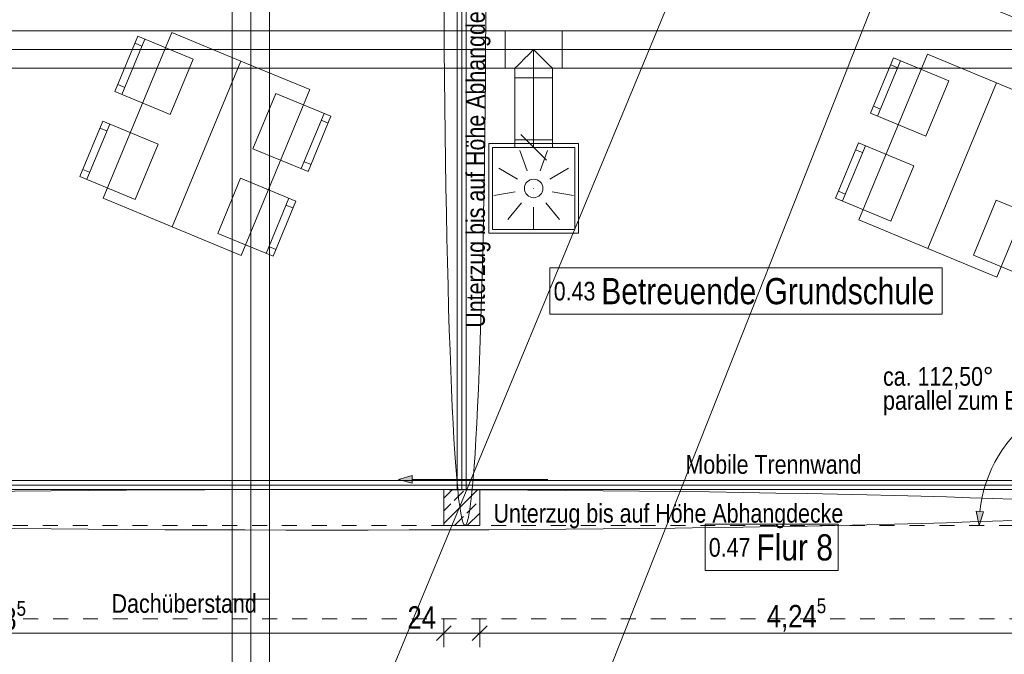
# Model space of a CAD drawing. Header units: metres. Extents: x -89 to 754, y -195 to 69.
# Tile 160 of 211: x 8 to 14.59, y 15.9 to 20.15. Entities that reach past the tile are written whole.
import ezdxf

# ---------------------------------------------------------------- set-up
doc = ezdxf.new("R2010")
doc.units = ezdxf.units.M
doc.header["$MEASUREMENT"] = 0
for name, pattern in [('Strichlinie eng', [0.115, 0.075, -0.04]), ('Strichlinie_ eng', [0.115, 0.075, -0.04]), ('STRICHPUNKT2', [12.7, 6.35, -3.175, 0, -3.175])]:
    doc.linetypes.add(name, pattern=pattern)
for name, color, linetype in [('30 Dach', 7, 'Continuous'), ('70 Entwässerung_Regenwasser', 7, 'Continuous'), ('70 Entwässerung_Schmutzwasser', 7, 'Continuous'), ('70 Lüftung', 7, 'Continuous'), ('80 Raum 50stel', 7, 'Continuous'), ('90 Allgemein Hinweise', 7, 'Continuous'), ('95 Ausführungsplanung Bemaßung', 7, 'Continuous'), ('Neubau_00 Schraffuren', 7, 'Continuous'), ('Neubau_10 Stütze Stahl', 7, 'Continuous'), ('Neubau_30 Dach', 7, 'Continuous'), ('Neubau_50 Möblierung', 7, 'Continuous'), ('Neubau_95 Ausführungsplanung Bemaßung', 7, 'Continuous')]:
    doc.layers.add(name, color=color, linetype=linetype)
doc.styles.add('ERSTELLTER_STIL_3', font='ARIALN.TTF')
doc.linetypes.add('Wolke', pattern='A,0,[4,995_ARC_230 ERW_GR_EG_2607291.Shx,S=0.015817,R=0,X=-0.000255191,Y=0.048578],-1.9835,0', length=1.9835)
doc.dimstyles.new('ERSTELLTER_STIL__4', dxfattribs={"dimtxt": 0.15, "dimasz": 0.095143, "dimexe": 0.18, "dimexo": 0.0625, "dimgap": 0, "dimtad": 1, "dimzin": 0, "dimdsep": 46, "dimtxsty": 'ERSTELLTER_STIL_3', "dimblk": 'ARROWHEAD_6', "dimblk1": 'ARROWHEAD_6', "dimblk2": 'ARROWHEAD_6', "dimcen": 0.09, "dimse1": 1, "dimse2": 1, "dimclrd": 7, "dimclre": 7, "dimclrt": 7, "dimazin": 0, "dimtfac": 1, "dimtdec": 4, "dimtmove": 0, "dimatfit": 3, "dimfxl": 1, "dimtolj": 1, "dimtzin": 0, "dimarcsym": 0})
doc.dimstyles.new('ERSTELLTER_STIL__5', dxfattribs={"dimtxt": 0.15, "dimasz": 0.095143, "dimexe": 0.18, "dimexo": 0.0625, "dimgap": 0, "dimtad": 1, "dimtih": 1, "dimtoh": 1, "dimzin": 0, "dimdsep": 46, "dimtxsty": 'ERSTELLTER_STIL_3', "dimblk": 'ARROWHEAD_6', "dimblk1": 'ARROWHEAD_6', "dimblk2": 'ARROWHEAD_6', "dimcen": 0.09, "dimse1": 1, "dimse2": 1, "dimclrd": 7, "dimclre": 7, "dimclrt": 7, "dimazin": 0, "dimtfac": 1, "dimtdec": 4, "dimtmove": 0, "dimatfit": 3, "dimfxl": 1, "dimtolj": 1, "dimtzin": 0, "dimarcsym": 0})
doc.dimstyles.new('ERSTELLTER_STIL__7', dxfattribs={"dimtxt": 0.125, "dimasz": 0.091787, "dimexe": 0.18, "dimexo": 0.04, "dimgap": 0, "dimtad": 1, "dimtih": 1, "dimtoh": 1, "dimzin": 0, "dimdsep": 46, "dimtxsty": 'ERSTELLTER_STIL_3', "dimblk": 'ARROWHEAD_5', "dimblk1": 'ARROWHEAD_5', "dimblk2": 'ARROWHEAD_5', "dimcen": 0.09, "dimclrd": 7, "dimclre": 7, "dimclrt": 7, "dimazin": 0, "dimtfac": 1, "dimtdec": 4, "dimtmove": 0, "dimatfit": 3, "dimfxl": 1, "dimtolj": 1, "dimtzin": 0, "dimarcsym": 0})
doc.dimstyles.new('ERSTELLTER_STIL__8', dxfattribs={"dimtxt": 0.125, "dimasz": 0.091787, "dimexe": 0.18, "dimexo": 0.04, "dimgap": 0, "dimtad": 1, "dimtih": 1, "dimtoh": 1, "dimzin": 0, "dimdsep": 46, "dimtxsty": 'ERSTELLTER_STIL_3', "dimblk": 'ARROWHEAD_5', "dimblk1": 'ARROWHEAD_5', "dimblk2": 'ARROWHEAD_5', "dimcen": 0.09, "dimclrd": 7, "dimclre": 7, "dimclrt": 7, "dimazin": 0, "dimtfac": 1, "dimtdec": 4, "dimtmove": 2, "dimatfit": 3, "dimfxl": 1, "dimtolj": 1, "dimtzin": 0, "dimarcsym": 0})
doc.dimstyles.new('ERSTELLTER_STIL__9', dxfattribs={"dimtxt": 0.15, "dimasz": 0.095143, "dimexe": 0.18, "dimexo": 0.0625, "dimgap": 0, "dimtad": 1, "dimtih": 1, "dimtoh": 1, "dimzin": 0, "dimdsep": 46, "dimtxsty": 'ERSTELLTER_STIL_3', "dimblk": 'ARROWHEAD_6', "dimblk1": 'ARROWHEAD_6', "dimblk2": 'ARROWHEAD_6', "dimcen": 0.09, "dimse1": 1, "dimse2": 1, "dimclrd": 7, "dimclre": 7, "dimclrt": 7, "dimazin": 0, "dimtfac": 1, "dimtdec": 4, "dimtmove": 2, "dimatfit": 3, "dimfxl": 1, "dimtolj": 1, "dimtzin": 0, "dimarcsym": 0})

# ---------------------------------------------------------------- blocks, each defined once
blk = doc.blocks.new('Stuhl 02 27[7]_1', base_point=(13.8252, 18.7984))
at = {"layer": 'Neubau_50 Möblierung', "color": 254, "linetype": 'Continuous', "lineweight": 18, "true_color": 0xdfdfdf}
for p, q in [((13.5022, 18.933), (13.656, 19.3022)), ((13.6368, 19.2561), (13.5906, 19.2753)), ((13.5214, 18.9791), (13.4752, 18.9984))]:
    blk.add_line(p, q, dxfattribs=at)
at = {"layer": 'Neubau_50 Möblierung', "color": 254, "linetype": 'Continuous', "lineweight": 18, "true_color": 0xdfdfdf, "flags": 128}
blk.add_lwpolyline([(13.8252, 18.7984), (13.9791, 19.1676), (13.6098, 19.3215), (13.456, 18.9522)], close=True, dxfattribs=at)
blk = doc.blocks.new('Stuhl 02 27[8]_1', base_point=(14.0602, 19.3667))
at = {"layer": 'Neubau_50 Möblierung', "color": 254, "linetype": 'Continuous', "lineweight": 18, "true_color": 0xdfdfdf}
for p, q in [((13.7369, 19.501), (13.8904, 19.8704)), ((13.8712, 19.8242), (13.8251, 19.8434)), ((13.7561, 19.5471), (13.71, 19.5663))]:
    blk.add_line(p, q, dxfattribs=at)
at = {"layer": 'Neubau_50 Möblierung', "color": 254, "linetype": 'Continuous', "lineweight": 18, "true_color": 0xdfdfdf, "flags": 128}
blk.add_lwpolyline([(14.0602, 19.3667), (14.2136, 19.7361), (13.8443, 19.8895), (13.6908, 19.5202)], close=True, dxfattribs=at)
blk = doc.blocks.new('Stuhl 02 27[9]_1', base_point=(14.3786, 18.5693))
at = {"layer": 'Neubau_50 Möblierung', "color": 254, "linetype": 'Continuous', "lineweight": 18, "true_color": 0xdfdfdf}
for p, q in [((14.7023, 18.4361), (14.8545, 18.8061)), ((14.8355, 18.7598), (14.8817, 18.7408)), ((14.7213, 18.4824), (14.7676, 18.4634))]:
    blk.add_line(p, q, dxfattribs=at)
at = {"layer": 'Neubau_50 Möblierung', "color": 254, "linetype": 'Continuous', "lineweight": 18, "true_color": 0xdfdfdf, "flags": 128}
blk.add_lwpolyline([(14.3786, 18.5693), (14.5308, 18.9392), (14.9007, 18.7871), (14.7486, 18.4171)], close=True, dxfattribs=at)
blk = doc.blocks.new('Stuhl 02 27[26]_1', base_point=(8.7682, 18.9437))
at = {"layer": 'Neubau_50 Möblierung', "color": 254, "linetype": 'Continuous', "lineweight": 18, "true_color": 0xdfdfdf}
for p, q in [((8.4451, 19.0784), (8.5989, 19.4476)), ((8.5797, 19.4014), (8.5336, 19.4207)), ((8.4643, 19.1245), (8.4182, 19.1437))]:
    blk.add_line(p, q, dxfattribs=at)
at = {"layer": 'Neubau_50 Möblierung', "color": 254, "linetype": 'Continuous', "lineweight": 18, "true_color": 0xdfdfdf, "flags": 128}
blk.add_lwpolyline([(8.7682, 18.9437), (8.922, 19.313), (8.5528, 19.4668), (8.3989, 19.0976)], close=True, dxfattribs=at)
blk = doc.blocks.new('Stuhl 02 27[27]_1', base_point=(9.0031, 19.512))
at = {"layer": 'Neubau_50 Möblierung', "color": 254, "linetype": 'Continuous', "lineweight": 18, "true_color": 0xdfdfdf}
for p, q in [((8.6799, 19.6463), (8.8334, 20.0157)), ((8.8142, 19.9695), (8.768, 19.9887)), ((8.6991, 19.6925), (8.6529, 19.7117))]:
    blk.add_line(p, q, dxfattribs=at)
at = {"layer": 'Neubau_50 Möblierung', "color": 254, "linetype": 'Continuous', "lineweight": 18, "true_color": 0xdfdfdf, "flags": 128}
blk.add_lwpolyline([(9.0031, 19.512), (9.1566, 19.8814), (8.7872, 20.0349), (8.6337, 19.6655)], close=True, dxfattribs=at)
blk = doc.blocks.new('Stuhl 02 27[28]_1', base_point=(9.3216, 18.7147))
at = {"layer": 'Neubau_50 Möblierung', "color": 254, "linetype": 'Continuous', "lineweight": 18, "true_color": 0xdfdfdf}
for p, q in [((9.6453, 18.5815), (9.7974, 18.9514)), ((9.7784, 18.9052), (9.8247, 18.8862)), ((9.6643, 18.6277), (9.7105, 18.6087))]:
    blk.add_line(p, q, dxfattribs=at)
at = {"layer": 'Neubau_50 Möblierung', "color": 254, "linetype": 'Continuous', "lineweight": 18, "true_color": 0xdfdfdf, "flags": 128}
blk.add_lwpolyline([(9.3216, 18.7147), (9.4738, 19.0846), (9.8437, 18.9324), (9.6915, 18.5625)], close=True, dxfattribs=at)
blk = doc.blocks.new('Stuhl 02 27[29]_1', base_point=(9.5571, 19.2827))
at = {"layer": 'Neubau_50 Möblierung', "color": 254, "linetype": 'Continuous', "lineweight": 18, "true_color": 0xdfdfdf}
for p, q in [((9.8806, 19.1493), (10.0332, 19.519)), ((10.0141, 19.4728), (10.0603, 19.4537)), ((9.8997, 19.1955), (9.9459, 19.1764))]:
    blk.add_line(p, q, dxfattribs=at)
at = {"layer": 'Neubau_50 Möblierung', "color": 254, "linetype": 'Continuous', "lineweight": 18, "true_color": 0xdfdfdf, "flags": 128}
blk.add_lwpolyline([(9.5571, 19.2827), (9.7096, 19.6525), (10.0794, 19.5), (9.9269, 19.1302)], close=True, dxfattribs=at)
blk = doc.blocks.new('Schultisch 27[49]_1', base_point=(14.0734, 18.6148))
at = {"layer": 'Neubau_50 Möblierung', "color": 254, "linetype": 'Continuous', "lineweight": 18, "true_color": 0xdfdfdf, "flags": 128}
blk.add_lwpolyline([(14.0734, 18.6148), (14.5324, 19.7235), (14.0704, 19.9148), (13.6114, 18.806)], close=True, dxfattribs=at)
blk = doc.blocks.new('Schultisch 27[50]_1', base_point=(14.0734, 18.6148))
at = {"layer": 'Neubau_50 Möblierung', "color": 254, "linetype": 'Continuous', "lineweight": 18, "true_color": 0xdfdfdf, "flags": 128}
blk.add_lwpolyline([(14.0734, 18.6148), (14.5324, 19.7235), (14.9943, 19.5323), (14.5353, 18.4235)], close=True, dxfattribs=at)
blk = doc.blocks.new('Schultisch 27[58]_1', base_point=(9.0163, 18.7602))
at = {"layer": 'Neubau_50 Möblierung', "color": 254, "linetype": 'Continuous', "lineweight": 18, "true_color": 0xdfdfdf, "flags": 128}
blk.add_lwpolyline([(9.0163, 18.7602), (9.4753, 19.8689), (9.0133, 20.0602), (8.5543, 18.9514)], close=True, dxfattribs=at)
blk = doc.blocks.new('Schultisch 27[59]_1', base_point=(9.0163, 18.7602))
at = {"layer": 'Neubau_50 Möblierung', "color": 254, "linetype": 'Continuous', "lineweight": 18, "true_color": 0xdfdfdf, "flags": 128}
blk.add_lwpolyline([(9.0163, 18.7602), (9.4753, 19.8689), (9.9373, 19.6777), (9.4783, 18.5689)], close=True, dxfattribs=at)
blk = doc.blocks.new('Mobiltrennwand 27[214]_1', base_point=(3.4596, 17.0319))
at = {"layer": 'Neubau_50 Möblierung', "color": 254, "linetype": 'Continuous', "lineweight": 18, "true_color": 0xdfdfdf}
for p, q in [((3.4596, 17.0619), (15.2832, 17.0619)), ((3.4596, 17.0319), (15.2832, 17.0319)), ((15.2832, 17.0019), (3.4596, 17.0019))]:
    blk.add_line(p, q, dxfattribs=at)
blk = doc.blocks.new('Mobiltrennwand 27[215]_1', base_point=(10.9545, 24.6369))
at = {"layer": 'Neubau_50 Möblierung', "color": 254, "linetype": 'Continuous', "lineweight": 18, "true_color": 0xdfdfdf}
for p, q in [((10.9245, 24.6369), (10.9245, 17.0019)), ((10.9545, 24.6369), (10.9545, 17.0019)), ((10.9845, 17.0019), (10.9845, 24.6369)), ((10.9245, 17.0019), (10.9845, 17.0019))]:
    blk.add_line(p, q, dxfattribs=at)
blk = doc.blocks.new('*D626')
at = {"layer": 'Neubau_95 Ausführungsplanung Bemaßung', "linetype": 'Continuous', "lineweight": 9}
for points in [[(15.6641, 17.5953), (15.5845, 17.65), (15.5678, 17.6029)], [(14.4168, 16.7619), (14.4466, 16.8538), (14.3967, 16.8564)]]:
    blk.add_hatch(color=7, dxfattribs=at).paths.add_polyline_path(points)
at = {"layer": 'Neubau_95 Ausführungsplanung Bemaßung', "color": 7, "linetype": 'Continuous', "lineweight": 9}
for p, q in [((15.5678, 17.6029), (15.5845, 17.65)), ((15.6641, 17.5953), (15.5678, 17.6029)), ((15.6641, 17.5953), (15.5845, 17.65)), ((14.3967, 16.8564), (14.4466, 16.8538)), ((14.4168, 16.7619), (14.3967, 16.8564)), ((14.4168, 16.7619), (14.4466, 16.8538))]:
    blk.add_line(p, q, dxfattribs=at)
blk.add_arc((15.3189, 16.7619), 0.9021, 73.42888, 174.07112, dxfattribs=at)
at = {"layer": 'Neubau_95 Ausführungsplanung Bemaßung', "color": 7, "lineweight": 9, "char_height": 0.125, "attachment_point": 7, "style": 'ERSTELLTER_STIL_3'}
for s, insert in [('\\A1;{\\pql;\\fArial Narrow|b0|i0|c0|p0;\\W1.000000;ca. 112,50°}', (13.774, 17.6731)), ('\\A1;{\\pql;\\fArial Narrow|b0|i0|c0|p0;\\W1.000000;parallel zum Bestand}', (13.774, 17.4981))]:
    blk.add_mtext(s, dxfattribs=dict(at, insert=insert))
blk = doc.blocks.new('ARROWHEAD_5')
at = {"linetype": 'Continuous', "lineweight": 0}
blk.add_hatch(color=0, dxfattribs=at).paths.add_polyline_path([(-1, 0.2679), (0, 0), (-1, -0.2679)])
at = {"color": 0, "linetype": 'Continuous', "lineweight": 0}
blk.add_line((0, 0), (-1, 0), dxfattribs=at)
blk = doc.blocks.new('*D627')
at = {"layer": 'Neubau_95 Ausführungsplanung Bemaßung', "linetype": 'Continuous', "lineweight": 9}
for points in [[(17.3933, 24.6369), (17.372, 24.5427), (17.422, 24.5447)], [(18.1264, 23.5398), (18.0521, 23.6016), (18.0312, 23.5562)]]:
    blk.add_hatch(color=7, dxfattribs=at).paths.add_polyline_path(points)
at = {"layer": 'Neubau_95 Ausführungsplanung Bemaßung', "color": 7, "linetype": 'Continuous', "lineweight": 9}
for p, q in [((17.3933, 24.6369), (17.372, 24.5427)), ((17.3933, 24.6369), (17.422, 24.5447)), ((17.422, 24.5447), (17.372, 24.5427)), ((18.0312, 23.5562), (18.0521, 23.6016)), ((18.1264, 23.5398), (18.0521, 23.6016)), ((18.1264, 23.5398), (18.0312, 23.5562))]:
    blk.add_line(p, q, dxfattribs=at)
blk.add_arc((18.5808, 24.6369), 1.1875, 184.50297, 242.99703, dxfattribs=at)
at = {"layer": 'Neubau_95 Ausführungsplanung Bemaßung', "color": 7, "lineweight": 9, "char_height": 0.125, "attachment_point": 7, "style": 'ERSTELLTER_STIL_3'}
for s, insert in [('\\A1;{\\pql;\\fArial Narrow|b0|i0|c0|p0;\\W1.000000;ca. 67,50°}', (16.2832, 23.9327)), ('\\A1;{\\pql;\\fArial Narrow|b0|i0|c0|p0;\\W1.000000;parallel zum Bestand}', (16.2832, 23.7577))]:
    blk.add_mtext(s, dxfattribs=dict(at, insert=insert))
blk = doc.blocks.new('*D628')
at = {"layer": 'Neubau_95 Ausführungsplanung Bemaßung', "linetype": 'Continuous', "lineweight": 9}
for points in [[(7.0195, 24.6369), (6.9901, 24.5449), (7.04, 24.5425)], [(5.6482, 23.7207), (5.7275, 23.6655), (5.7445, 23.7126)]]:
    blk.add_hatch(color=7, dxfattribs=at).paths.add_polyline_path(points)
at = {"layer": 'Neubau_95 Ausführungsplanung Bemaßung', "color": 7, "linetype": 'Continuous', "lineweight": 9}
for p, q in [((7.0195, 24.6369), (6.9901, 24.5449)), ((7.0195, 24.6369), (7.04, 24.5425)), ((7.04, 24.5425), (6.9901, 24.5449)), ((5.6482, 23.7207), (5.7445, 23.7126)), ((5.6482, 23.7207), (5.7275, 23.6655)), ((5.7445, 23.7126), (5.7275, 23.6655))]:
    blk.add_line(p, q, dxfattribs=at)
blk.add_arc((6.0277, 24.6369), 0.9917, 252.89234, 354.60766, dxfattribs=at)
at = {"layer": 'Neubau_95 Ausführungsplanung Bemaßung', "color": 7, "lineweight": 9, "char_height": 0.125, "attachment_point": 7, "style": 'ERSTELLTER_STIL_3'}
for s, insert in [('\\A1;{\\pql;\\fArial Narrow|b0|i0|c0|p0;\\W1.000000;ca. 112,50°}', (5.9724, 23.5834)), ('\\A1;{\\pql;\\fArial Narrow|b0|i0|c0|p0;\\W1.000000;parallel zum Bestand}', (5.9724, 23.4084))]:
    blk.add_mtext(s, dxfattribs=dict(at, insert=insert))
blk = doc.blocks.new('*D783')
at = {"layer": '95 Ausführungsplanung Bemaßung', "color": 7, "linetype": 'Continuous', "lineweight": 9}
for p, q in [((7.4564, 24.687), (7.5566, 24.5868)), ((7.6004, 24.6369), (7.4126, 24.6369)), ((7.5065, 17.0019), (7.5065, 24.6369)), ((7.6004, 17.0019), (7.4126, 17.0019)), ((7.4564, 17.052), (7.5566, 16.9518))]:
    blk.add_line(p, q, dxfattribs=at)
at = {"layer": '95 Ausführungsplanung Bemaßung', "color": 7, "lineweight": 9, "char_height": 0.15, "attachment_point": 7, "rotation": 90, "style": 'ERSTELLTER_STIL_3'}
for s, insert in [('\\A1;{\\pql;\\fArial Narrow|b0|i0|c0|p0;\\W1.000000;24}', (7.4765, 24.3937)), ('\\A1;{\\pql;\\fArial Narrow|b0|i0|c0|p0;\\W1.000000;7,63\\fArial Narrow|b0|i0|c0|p0;\\W1.000000;\\A1{\\H.66x;\\S5^  ;}}', (7.5114, 20.6185))]:
    blk.add_mtext(s, dxfattribs=dict(at, insert=insert))
blk = doc.blocks.new('ARROWHEAD_6')
at = {"color": 0, "linetype": 'Continuous', "lineweight": 0}
for p, q in [((0, 0), (-1, 0)), ((-0.5, -0.5), (0.5, 0.5))]:
    blk.add_line(p, q, dxfattribs=at)
blk = doc.blocks.new('*D786')
at = {"layer": '95 Ausführungsplanung Bemaßung', "color": 7, "linetype": 'Continuous', "lineweight": 9}
for p, q in [((5.4861, 23.9564), (5.7078, 23.8645)), ((5.6719, 23.7778), (5.7437, 23.9513)), ((5.7732, 23.8916), (5.6424, 23.8374)), ((5.7078, 23.8645), (16.4225, 19.4264)), ((16.4879, 19.4535), (16.3571, 19.3993))]:
    blk.add_line(p, q, dxfattribs=at)
at = {"layer": '95 Ausführungsplanung Bemaßung', "color": 7, "lineweight": 9, "char_height": 0.15, "attachment_point": 7, "rotation": 337.5, "style": 'ERSTELLTER_STIL_3'}
for s, insert in [('\\A1;{\\pql;\\fArial Narrow|b0|i0|c0|p0;\\W1.000000;11,60}', (10.8759, 21.7563)), ('\\A1;{\\pql;\\fArial Narrow|b0|i0|c0|p0;\\W1.000000;24}', (16.2093, 19.5472))]:
    blk.add_mtext(s, dxfattribs=dict(at, insert=insert))
blk = doc.blocks.new('*D787')
at = {"layer": '95 Ausführungsplanung Bemaßung', "color": 7, "linetype": 'Continuous', "lineweight": 9}
for p, q in [((5.7078, 23.8645), (16.4225, 19.4264)), ((16.3866, 19.3396), (16.4585, 19.5131)), ((16.4879, 19.4535), (16.3571, 19.3993)), ((16.4225, 19.4264), (16.6443, 19.3345)), ((16.6083, 19.2478), (16.6802, 19.4213)), ((16.5788, 19.3074), (16.7097, 19.3616)), ((16.7376, 19.3501), (16.6067, 19.2959))]:
    blk.add_line(p, q, dxfattribs=at)
at = {"layer": '95 Ausführungsplanung Bemaßung', "color": 7, "lineweight": 9, "insert": (16.7054, 19.5689), "char_height": 0.15, "attachment_point": 7, "rotation": 337.5, "style": 'ERSTELLTER_STIL_3'}
blk.add_mtext('\\A1;{\\pql;\\fArial Narrow|b0|i0|c0|p0;\\W1.000000;3}', dxfattribs=at)
blk = doc.blocks.new('*D851')
at = {"layer": '95 Ausführungsplanung Bemaßung', "color": 7, "linetype": 'Continuous', "lineweight": 9}
for p, q in [((4.6014, 16.0909), (4.5012, 15.9908)), ((4.5513, 15.9469), (4.5513, 16.1347)), ((10.8846, 16.0909), (10.7845, 15.9908)), ((10.8345, 15.9469), (10.8345, 16.1347)), ((4.5513, 16.0408), (10.8345, 16.0408))]:
    blk.add_line(p, q, dxfattribs=at)
at = {"layer": '95 Ausführungsplanung Bemaßung', "color": 7, "lineweight": 9, "char_height": 0.15, "attachment_point": 7, "style": 'ERSTELLTER_STIL_3'}
for s, insert in [('\\A1;{\\pql;\\fArial Narrow|b0|i0|c0|p0;\\W1.000000;6,28\\fArial Narrow|b0|i0|c0|p0;\\W1.000000;\\A1{\\H.66x;\\S5^  ;}}', (7.6411, 16.0184)), ('\\A1;{\\pql;\\fArial Narrow|b0|i0|c0|p0;\\W1.000000;24}', (10.5913, 16.0708))]:
    blk.add_mtext(s, dxfattribs=dict(at, insert=insert))
blk = doc.blocks.new('*D852')
at = {"layer": '95 Ausführungsplanung Bemaßung', "color": 7, "linetype": 'Continuous', "lineweight": 9}
for p, q in [((10.8846, 16.0909), (10.7845, 15.9908)), ((10.8345, 15.9469), (10.8345, 16.1347)), ((11.1246, 16.0909), (11.0245, 15.9908)), ((11.0745, 15.9469), (11.0745, 16.1347)), ((10.8345, 16.0408), (11.0745, 16.0408))]:
    blk.add_line(p, q, dxfattribs=at)
blk = doc.blocks.new('*D853')
at = {"layer": '95 Ausführungsplanung Bemaßung', "color": 7, "linetype": 'Continuous', "lineweight": 9}
for p, q in [((11.1246, 16.0909), (11.0245, 15.9908)), ((11.0745, 15.9469), (11.0745, 16.1347)), ((15.369, 16.0909), (15.2689, 15.9908)), ((15.3189, 15.9469), (15.3189, 16.1347)), ((11.0745, 16.0408), (15.3189, 16.0408))]:
    blk.add_line(p, q, dxfattribs=at)
at = {"layer": '95 Ausführungsplanung Bemaßung', "color": 7, "lineweight": 9, "char_height": 0.15, "attachment_point": 7, "style": 'ERSTELLTER_STIL_3'}
for s, insert in [('\\A1;{\\pql;\\fArial Narrow|b0|i0|c0|p0;\\W1.000000;4,24\\fArial Narrow|b0|i0|c0|p0;\\W1.000000;\\A1{\\H.66x;\\S5^  ;}}', (12.9959, 16.0359)), ('\\A1;{\\pql;\\fArial Narrow|b0|i0|c0|p0;\\W1.000000;26}', (15.0757, 16.0708))]:
    blk.add_mtext(s, dxfattribs=dict(at, insert=insert))

msp = doc.modelspace()

# ---------------------------------------------------------------- hatches: boundary and pattern name
at = {"layer": 'Neubau_10 Stütze Stahl', "linetype": 'Continuous', "lineweight": 0, "true_color": 0x000000}
h = msp.add_hatch(dxfattribs=at)
h.set_pattern_fill('Beton_Stahlbeton_0001', color=18, style=0, pattern_type=2)
h.set_pattern_definition([(45, (0, 0), (-0.0848528, 0.0848528), []), (45, (-0.04243, 0.04243), (-0.0848528, 0.0848528), [0.09, -0.03])])
h.paths.add_polyline_path([(10.8345, 16.7619), (11.0745, 16.7619), (11.0745, 17.0019), (10.8345, 17.0019)])
at = {"layer": 'Neubau_50 Möblierung', "linetype": 'Continuous', "lineweight": 0, "true_color": 0x000000}
msp.add_hatch(color=18, dxfattribs=at).paths.add_polyline_path([(10.5305, 17.0701), (10.6238, 17.0451), (10.6238, 17.0951)])

# ---------------------------------------------------------------- linework, layer by layer
at = {"layer": '70 Entwässerung_Regenwasser', "color": 140, "linetype": 'Continuous', "lineweight": 18, "true_color": 0x00a8ff}
msp.add_line((7.7973, 5.3184), (15.6758, 25.229), dxfattribs=at)
at = {"layer": '70 Entwässerung_Schmutzwasser', "color": 34, "linetype": 'Continuous', "lineweight": 18, "true_color": 0xa85100}
msp.add_line((3.959, 0.031), (14.3146, 25.0318), dxfattribs=at)
at = {"layer": '70 Lüftung', "color": 36, "linetype": 'Continuous', "lineweight": 18, "true_color": 0x7e4100}
for p, q in [((9.4181, 22.269), (9.4181, 16.269)), ((9.6681, 16.269), (9.6681, 22.269)), ((9.4913, 16.269), (9.4181, 16.269)), ((9.4181, 16.269), (9.4181, 13.1334)), ((9.4913, 16.269), (9.4181, 16.269)), ((9.5949, 16.269), (9.4913, 16.269)), ((9.5949, 16.269), (9.4913, 16.269)), ((9.6681, 16.269), (9.5949, 16.269)), ((9.6681, 16.269), (9.5949, 16.269)), ((9.6681, 13.1334), (9.6681, 16.269))]:
    msp.add_line(p, q, dxfattribs=at)
at = {"layer": '70 Lüftung', "color": 36, "linetype": 'STRICHPUNKT2', "lineweight": 18, "true_color": 0x7e4100}
for p, q in [((9.5431, 16.269), (9.5431, 22.269)), ((9.5431, 13.1334), (9.5431, 16.269))]:
    msp.add_line(p, q, dxfattribs=at)
at = {"layer": '70 Lüftung', "color": 5, "linetype": 'Continuous', "lineweight": 18}
for p, q in [((11.2458, 20.0707), (7.7248, 20.0707)), ((11.6258, 20.0707), (11.2458, 20.0707)), ((11.2458, 19.9975), (11.2458, 20.0707)), ((11.2458, 19.9975), (11.2458, 20.0707)), ((11.6258, 19.9975), (11.6258, 20.0707)), ((15.26, 20.0707), (11.6258, 20.0707)), ((11.6258, 20.0707), (11.6258, 19.9975)), ((11.2458, 19.8939), (11.2458, 19.9975)), ((11.2458, 19.8939), (11.2458, 19.9975)), ((11.6258, 19.8939), (11.6258, 19.9975)), ((11.6258, 19.9975), (11.6258, 19.8939)), ((11.3733, 19.8832), (11.4035, 19.9134)), ((11.4035, 19.9134), (11.4358, 19.9457)), ((11.4358, 19.9457), (11.4682, 19.9134)), ((11.4682, 19.9134), (11.4983, 19.8832)), ((11.2458, 19.8207), (11.2458, 19.8939)), ((11.2458, 19.8207), (11.2458, 19.8939)), ((11.3151, 19.825), (11.3276, 19.8375)), ((11.3276, 19.8375), (11.3474, 19.8573)), ((11.3474, 19.8573), (11.3733, 19.8832)), ((11.4983, 19.8832), (11.5242, 19.8573)), ((11.5242, 19.8573), (11.5441, 19.8375)), ((11.5441, 19.8375), (11.5566, 19.825)), ((11.6258, 19.8207), (11.6258, 19.8939)), ((11.6258, 19.8939), (11.6258, 19.8207)), ((7.7248, 19.8207), (11.2458, 19.8207)), ((11.2458, 19.8207), (11.6258, 19.8207)), ((11.3108, 19.8207), (11.3151, 19.825)), ((11.3108, 19.7557), (11.3108, 19.8207)), ((11.5566, 19.825), (11.5608, 19.8207)), ((11.5608, 19.7557), (11.5608, 19.8207)), ((11.6258, 19.8207), (15.26, 19.8207)), ((11.3108, 19.7557), (11.3151, 19.7557)), ((11.3108, 19.7557), (11.3108, 19.3416)), ((11.3108, 19.7557), (11.384, 19.7557)), ((11.3151, 19.7557), (11.3276, 19.7557)), ((11.3276, 19.7557), (11.3474, 19.7557)), ((11.3474, 19.7557), (11.3733, 19.7557)), ((11.3733, 19.7557), (11.4035, 19.7557)), ((11.384, 19.7557), (11.4876, 19.7557)), ((11.4035, 19.7557), (11.4358, 19.7557)), ((11.4358, 19.7557), (11.4682, 19.7557)), ((11.4682, 19.7557), (11.4983, 19.7557)), ((11.4876, 19.7557), (11.5608, 19.7557)), ((11.4983, 19.7557), (11.5242, 19.7557)), ((11.5242, 19.7557), (11.5441, 19.7557)), ((11.5441, 19.7557), (11.5566, 19.7557)), ((11.5566, 19.7557), (11.5608, 19.7557)), ((11.5608, 19.3416), (11.5608, 19.7557)), ((11.3108, 19.3416), (11.384, 19.3416)), ((11.384, 19.3416), (11.4876, 19.3416)), ((11.4876, 19.3416), (11.5608, 19.3416))]:
    msp.add_line(p, q, dxfattribs=at)
at = {"layer": '70 Lüftung', "color": 5, "linetype": 'STRICHPUNKT2', "lineweight": 18}
for p, q in [((7.7248, 19.9457), (11.2458, 19.9457)), ((11.6258, 19.9457), (11.2458, 19.9457)), ((11.4358, 19.9457), (11.4358, 19.7557)), ((15.26, 19.9457), (11.6258, 19.9457)), ((11.4358, 19.7557), (11.4358, 19.3416))]:
    msp.add_line(p, q, dxfattribs=at)
at = {"layer": '70 Lüftung', "color": 253, "linetype": 'Continuous', "lineweight": 18, "true_color": 0xaaaaaa}
for p, q in [((11.3492, 19.3782), (11.5224, 19.205)), ((11.1358, 19.3166), (11.1358, 18.7166)), ((11.1358, 19.3166), (11.7358, 19.3166)), ((11.3108, 19.3416), (11.3108, 19.2916)), ((11.384, 19.3416), (11.3108, 19.3416)), ((11.4876, 19.3416), (11.384, 19.3416)), ((11.5608, 19.3416), (11.4876, 19.3416)), ((11.5608, 19.2916), (11.5608, 19.3416)), ((11.7358, 19.3166), (11.7358, 18.7166)), ((11.1608, 19.2916), (11.1608, 18.7416)), ((11.1608, 19.2916), (11.7108, 19.2916)), ((11.384, 19.2916), (11.3108, 19.2916)), ((11.3435, 19.2703), (11.3931, 19.134)), ((11.4876, 19.2916), (11.384, 19.2916)), ((11.5282, 19.2703), (11.4786, 19.134)), ((11.5608, 19.2916), (11.4876, 19.2916)), ((11.7108, 19.2916), (11.7108, 18.7416)), ((11.202, 19.1516), (11.3276, 19.0791)), ((11.6696, 19.1516), (11.5441, 19.0791)), ((11.1699, 18.9697), (11.3127, 18.9949)), ((11.4358, 19.0166), (11.4359, 19.0166)), ((11.7017, 18.9697), (11.5589, 18.9949)), ((11.2623, 18.8097), (11.3555, 18.9208)), ((11.6094, 18.8097), (11.5162, 18.9208)), ((11.4358, 18.7466), (11.4358, 18.8916)), ((11.1358, 18.7166), (11.7358, 18.7166)), ((11.1608, 18.7416), (11.7108, 18.7416))]:
    msp.add_line(p, q, dxfattribs=at)
at = {"layer": '70 Lüftung', "color": 253, "linetype": 'STRICHPUNKT2', "lineweight": 18, "true_color": 0xaaaaaa}
msp.add_line((11.4358, 19.3416), (11.4358, 19.2916), dxfattribs=at)
at = {"layer": '70 Lüftung', "color": 253, "linetype": 'Continuous', "lineweight": 18, "true_color": 0xaaaaaa}
msp.add_circle((11.4358, 19.0166), 0.062, dxfattribs=at)
at = {"layer": '80 Raum 50stel', "color": 7, "linetype": 'Continuous', "lineweight": 9, "flags": 128}
for points in [[(11.545, 18.1755), (14.1696, 18.1755), (14.1696, 18.4849), (11.545, 18.4849), (11.545, 18.1755)], [(12.5828, 16.461), (13.4726, 16.461), (13.4726, 16.7704), (12.5828, 16.7704), (12.5828, 16.461)]]:
    msp.add_lwpolyline(points, close=True, dxfattribs=at)
at = {"layer": '90 Allgemein Hinweise', "color": 6, "linetype": 'Wolke', "lineweight": 18}
for centre, major_axis, ratio in [((10.976, 20.7559), (0, 3.994), 0.035422), ((10.0529, 16.8662), (5.3718, 0), 0.025257)]:
    msp.add_ellipse(centre, major_axis=major_axis, ratio=ratio, dxfattribs=at)
at = {"layer": 'Neubau_00 Schraffuren', "color": 7, "linetype": 'Strichlinie eng', "lineweight": 9}
for p, q in [((4.5513, 17.0019), (15.5786, 17.0019)), ((4.5513, 16.7619), (15.5786, 16.7619))]:
    msp.add_line(p, q, dxfattribs=at)
at = {"layer": 'Neubau_10 Stütze Stahl', "color": 7, "linetype": 'Continuous', "lineweight": 13, "flags": 128}
msp.add_lwpolyline([(10.8345, 16.7619), (11.0745, 16.7619), (11.0745, 17.0019), (10.8345, 17.0019)], close=True, dxfattribs=at)
at = {"layer": 'Neubau_30 Dach', "color": 7, "linetype": 'Strichlinie_ eng', "lineweight": 9}
msp.add_line((15.32, 16.1369), (1.4657, 16.1369), dxfattribs=at)
at = {"layer": 'Neubau_50 Möblierung', "color": 7, "linetype": 'Continuous', "lineweight": 9}
for p, q in [((10.5305, 17.0701), (10.6238, 17.0951)), ((10.5305, 17.0701), (10.6238, 17.0451)), ((10.6238, 17.0951), (10.6238, 17.0451)), ((11.5305, 17.0701), (10.6238, 17.0701))]:
    msp.add_line(p, q, dxfattribs=at)

# ---------------------------------------------------------------- block references
at = {"layer": 'Neubau_50 Möblierung', "color": 254, "linetype": 'Continuous', "lineweight": 18, "true_color": 0xdfdfdf}
for name, p in [('Mobiltrennwand 27[215]_1', (10.9545, 24.6369)), ('Schultisch 27[58]_1', (9.0163, 18.7602)), ('Stuhl 02 27[27]_1', (9.0031, 19.512)), ('Schultisch 27[49]_1', (14.0734, 18.6148)), ('Schultisch 27[59]_1', (9.0163, 18.7602)), ('Stuhl 02 27[8]_1', (14.0602, 19.3667)), ('Schultisch 27[50]_1', (14.0734, 18.6148)), ('Stuhl 02 27[29]_1', (9.5571, 19.2827)), ('Stuhl 02 27[26]_1', (8.7682, 18.9437)), ('Stuhl 02 27[7]_1', (13.8252, 18.7984)), ('Stuhl 02 27[28]_1', (9.3216, 18.7147)), ('Stuhl 02 27[9]_1', (14.3786, 18.5693)), ('Mobiltrennwand 27[214]_1', (3.4596, 17.0319))]:
    msp.add_blockref(name, p, dxfattribs=at)

# ---------------------------------------------------------------- texts
at = {"layer": '30 Dach', "color": 7, "linetype": 'Continuous', "lineweight": 9, "insert": (8.6117, 16.1753), "char_height": 0.125, "attachment_point": 7, "style": 'ERSTELLTER_STIL_3'}
msp.add_mtext('\\A1;{\\pql;\\fArial Narrow|b0|i0|c0|p0;\\W1.000000;Dachüberstand}', dxfattribs=at)
at = {"layer": '80 Raum 50stel', "color": 7, "linetype": 'Continuous', "lineweight": 9, "char_height": 0.125, "attachment_point": 7, "style": 'ERSTELLTER_STIL_3'}
for s, insert in [('\\A1;{\\pql;\\fArial Narrow|b0|i0|c0|p0;\\W1.000000;0.4\\fArial Narrow|b0|i0|c0|p0;\\W1.000000;3\\fArial Narrow|b0|i0|c0|p0;\\W1.000000; \\fArial Narrow|b0|i0|c0|p0;\\H1.400000x;\\W1.000000;Betreuende Grundschule}', (11.57, 18.2394)), ('\\A1;{\\pql;\\fArial Narrow|b0|i0|c0|p0;\\W1.000000;0.47 \\fArial Narrow|b0|i0|c0|p0;\\H1.400000x;\\W1.000000;Flur 8}', (12.6078, 16.5249))]:
    msp.add_mtext(s, dxfattribs=dict(at, insert=insert))
at = {"layer": '90 Allgemein Hinweise', "color": 6, "linetype": 'Continuous', "lineweight": 18, "insert": (11.1474, 18.0848), "char_height": 0.125, "attachment_point": 7, "rotation": 90, "style": 'ERSTELLTER_STIL_3'}
msp.add_mtext('\\A1;{\\pql;\\fArial Narrow|b0|i0|c0|p0;\\W1.000000;Unterzug bis auf \\fArial Narrow|b0|i0|c0|p0;\\W1.000000;H\\fArial Narrow|b0|i0|c0|p0;\\W1.000000;öhe Abhangdeck\\fArial Narrow|b0|i0|c0|p0;\\W1.000000;e}', dxfattribs=at)
at = {"layer": '90 Allgemein Hinweise', "color": 6, "linetype": 'Continuous', "lineweight": 18, "insert": (11.1674, 16.7427), "char_height": 0.125, "attachment_point": 7, "style": 'ERSTELLTER_STIL_3'}
msp.add_mtext('\\A1;{\\pql;\\fArial Narrow|b0|i0|c0|p0;\\W1.000000;Unterzug bis auf \\fArial Narrow|b0|i0|c0|p0;\\W1.000000;H\\fArial Narrow|b0|i0|c0|p0;\\W1.000000;öhe Abhangdecke}', dxfattribs=at)
at = {"layer": 'Neubau_50 Möblierung', "color": 7, "linetype": 'Continuous', "lineweight": 9, "insert": (12.4519, 17.2324), "char_height": 0.125, "attachment_point": 1, "style": 'ERSTELLTER_STIL_3'}
msp.add_mtext('\\A1;{\\pql;\\fArial Narrow|b0|i0|c0|p0;\\W1.000000;Mobile Trennwand}', dxfattribs=at)

# ---------------------------------------------------------------- dimensions: what is measured, and where the dimension line sits
at = {"layer": '95 Ausführungsplanung Bemaßung', "color": 7, "linetype": 'Continuous', "lineweight": 9}
for base, p1, p2, angle, picture, middle, turn in [((7.5064925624, 24.6369001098), (3.7082516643, 17.0019001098), (11.9335446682, 24.6369001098), 90, '*D783', (7.4014925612, 21.0146496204), 90), ((16.4225, 19.4264), (4.4465, 20.8194), (16.9996, 20.8195), 337.5, '*D786', (11.1367, 21.7295), 337.5), ((16.6443, 19.3345), (16.9996, 20.8195), (17.2915, 20.897), 337.5, '*D787', (16.3435, 19.5728), 337.5)]:
    dim = msp.add_linear_dim(base=base, p1=p1, p2=p2, angle=angle, dimstyle='ERSTELLTER_STIL__4', dxfattribs=at)
    dim.commit()
    dim.dimension.update_dxf_attribs({"geometry": picture, "text_midpoint": middle, "dimtype": 160, "text_rotation": turn})
for base, p1, p2, dimstyle, picture, middle in [((10.8345, 16.0408), (4.5513, 15.5019), (10.8345, 16.8819), 'ERSTELLTER_STIL__9', '*D851', (8.0372, 16.1283)), ((11.0745, 16.0408), (10.8345, 16.8819), (11.0745, 16.8035), 'ERSTELLTER_STIL__5', '*D852', (10.7055, 16.1458)), ((15.3189, 16.0408), (11.0745, 16.8035), (15.3189, 16.762), 'ERSTELLTER_STIL__5', '*D853', (13.392, 16.1458))]:
    dim = msp.add_linear_dim(base=base, p1=p1, p2=p2, dimstyle=dimstyle, dxfattribs=at)
    dim.commit()
    dim.dimension.update_dxf_attribs({"geometry": picture, "text_midpoint": middle, "dimtype": 160})
at = {"layer": 'Neubau_95 Ausführungsplanung Bemaßung', "color": 7, "linetype": 'Continuous', "lineweight": 9}
for base, center, p1, p2, text, dimstyle, picture, middle in [((6.5787, 23.8123), (6.0277, 24.6369), (18.5808, 24.6369), (2.8652, 17.0019), 'ca. 112,50°^Mparallel zum Bestand', 'ERSTELLTER_STIL__7', '*D628', (6.78, 23.4709)), ((14.8177, 17.5119), (15.3189, 16.7619), (4.5513, 16.7619), (18.5808, 24.6369), 'ca. 112,50°^Mparallel zum Bestand', 'ERSTELLTER_STIL__8', '*D626', (14.5816, 17.5606)), ((17.5935, 23.9772), (18.5808, 24.6369), (5.2863, 24.6369), (15.3189, 16.762), 'ca. 67,50°^Mparallel zum Bestand', 'ERSTELLTER_STIL__8', '*D627', (17.0908, 23.8202))]:
    dim = msp.add_angular_dim_3p(base=base, center=center, p1=p1, p2=p2, text=text, dimstyle=dimstyle, dxfattribs=at)
    dim.commit()
    dim.dimension.update_dxf_attribs({"geometry": picture, "text_midpoint": middle, "dimtype": 165})

doc.saveas('drawing.dxf')
